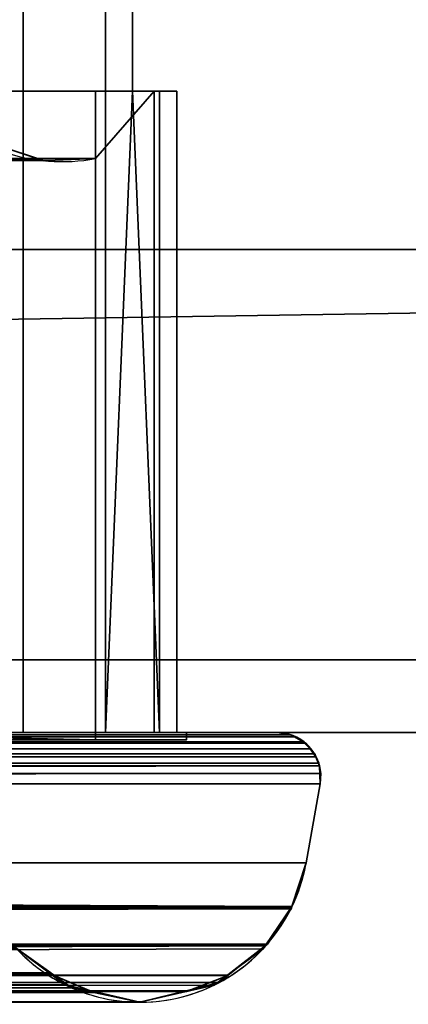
# Model space of a CAD drawing. Header units: millimetres. Extents: x -322 to 8072, y -96 to 57.
# Tile 85 of 256: x 1735 to 1746, y -47 to -20. Entities that reach past the tile are written whole.
import ezdxf

# ---------------------------------------------------------------- set-up
doc = ezdxf.new("R2010")
doc.units = ezdxf.units.MM
doc.layers.add('151', color=7, linetype='Continuous', true_color=0xffffff)

# ---------------------------------------------------------------- blocks, each defined once
blk = doc.blocks.new('UG_SURFACE_012')
at = {"layer": '151', "color": 252, "linetype": 'Continuous', "lineweight": 35}
for points in [[(1859, 0, 2017), (1141, 0, 2017), (1141, -26, 2017), (1859, -26, 2017)], [(1732.299, 0, 447.95), (1732.299, -39.3, 447.95), (1735.003, -39.3, 448.52), (1735.003, 0, 448.52)], [(1735.003, 0, 1896.48), (1735.003, -39.3, 1896.48), (1732.299, -39.3, 1897.05), (1732.299, 0, 1897.05)], [(1735.003, 0, 448.52), (1735.003, -39.3, 448.52), (1737.275, -39.3, 450.092), (1737.275, 0, 450.092)], [(1737.275, 0, 1894.908), (1737.275, -39.3, 1894.908), (1735.003, -39.3, 1896.48), (1735.003, 0, 1896.48)], [(1738.014, -21.65, 451), (1738.014, -17.65, 451), (1737.275, 0, 450.092), (1737.275, -39.3, 450.092)], [(1737.275, -39.3, 1894.908), (1737.275, 0, 1894.908), (1738.014, -17.65, 1894), (1738.014, -21.65, 1894)], [(1141, -26), (1141, -2), (1859, -2), (1859, -26)], [(1738.014, -21.65, 1894), (1738.014, -17.65, 1894), (1261.986, -17.65, 1894), (1261.986, -21.65, 1894)], [(1738.014, -17.65, 451), (1738.014, -21.65, 451), (1261.986, -21.65, 451), (1261.986, -17.65, 451)], [(1261.986, -21.65, 451), (1738.014, -21.65, 451), (1732.129, -21.65, 454.872), (1500, -21.65, 454.872)], [(1738.014, -21.65, 1894), (1261.986, -21.65, 1894), (1267.871, -21.65, 1890.128), (1732.129, -21.65, 1890.128)], [(1732.129, -21.65, 454.872), (1738.762, -21.65, 452.42), (1739.233, -21.65, 455.142), (1738.613, -21.65, 457.835)], [(1732.129, -21.65, 1890.128), (1737, -21.65, 1884.922), (1738.613, -21.65, 1887.165), (1739.233, -21.65, 1889.858)], [(1732.129, -21.65, 454.872), (1738.014, -21.65, 451), (1738.762, -21.65, 452.42)], [(1739.233, -21.65, 1889.858), (1738.762, -21.65, 1892.58), (1732.129, -21.65, 1890.128)], [(1738.613, -21.65, 457.835), (1737, -21.65, 460.078), (1732.129, -21.65, 454.872)], [(1737, -21.65, 460.078), (1737, -21.65, 1884.922), (1732.129, -21.65, 1890.128), (1732.129, -21.65, 454.872)], [(1738.762, -21.65, 1892.58), (1738.014, -21.65, 1894), (1732.129, -21.65, 1890.128)], [(1737, -23.5, 460.078), (1737, -23.5, 1884.922), (1737, -21.65, 1884.922), (1737, -21.65, 460.078)], [(1738.613, -21.65, 457.835), (1738.613, -39.3, 457.835), (1737, -39.3, 460.078), (1737, -23.5, 460.078)], [(1737, -23.5, 460.078), (1737, -21.65, 460.078), (1738.613, -21.65, 457.835)], [(1738.613, -21.65, 1887.165), (1737, -21.65, 1884.922), (1737, -23.5, 1884.922)], [(1737, -23.5, 1884.922), (1737, -39.3, 1884.922), (1738.613, -39.3, 1887.165), (1738.613, -21.65, 1887.165)], [(1738.014, -21.65, 451), (1737.275, -39.3, 450.092), (1738.762, -39.3, 452.42)], [(1738.762, -39.3, 1892.58), (1737.275, -39.3, 1894.908), (1738.014, -21.65, 1894)], [(1738.762, -39.3, 452.42), (1738.762, -21.65, 452.42), (1738.014, -21.65, 451)], [(1738.014, -21.65, 1894), (1738.762, -21.65, 1892.58), (1738.762, -39.3, 1892.58)], [(1739.233, -21.65, 455.142), (1739.233, -39.3, 455.142), (1738.613, -39.3, 457.835), (1738.613, -21.65, 457.835)], [(1738.613, -21.65, 1887.165), (1738.613, -39.3, 1887.165), (1739.233, -39.3, 1889.858), (1739.233, -21.65, 1889.858)], [(1738.762, -21.65, 452.42), (1738.762, -39.3, 452.42), (1739.233, -39.3, 455.142), (1739.233, -21.65, 455.142)], [(1739.233, -21.65, 1889.858), (1739.233, -39.3, 1889.858), (1738.762, -39.3, 1892.58), (1738.762, -21.65, 1892.58)], [(1265.674, -23.133, 1892.326), (1264.445, -23.39, 1893.555), (1735.539, -23.547, 1893.539)], [(1265.787, -23.109, 1892.213), (1265.674, -23.133, 1892.326), (1735.539, -23.547, 1893.539)], [(1735.539, -23.547, 1893.539), (1734.331, -23.147, 1892.331), (1265.787, -23.109, 1892.213)], [(1734.331, -23.147, 452.669), (1735.579, -23.56, 451.421), (1500, -23.505, 451.817)], [(1735.579, -23.56, 451.421), (1734.331, -23.147, 1892.331), (1735.539, -23.547, 1893.539)], [(1735.579, -23.56, 451.421), (1734.331, -23.147, 452.669), (1734.331, -23.147, 1892.331)], [(1735.539, -23.547, 1893.539), (1264.445, -23.39, 1893.555), (1272.714, -23.5, 1895)], [(1272.714, -23.5, 1895), (1727.286, -23.5, 1895), (1735.539, -23.547, 1893.539)], [(1500, -23.503, 451.332), (1735.668, -23.557, 451.332), (1727.286, -23.5, 450)], [(1735.579, -23.56, 451.421), (1500, -23.503, 451.332), (1500, -23.505, 451.817)], [(1735.579, -23.56, 451.421), (1735.668, -23.557, 451.332), (1735.668, -23.557, 451.332), (1500, -23.503, 451.332)], [(1735.668, -23.557, 451.332), (1737, -23.5, 450), (1727.286, -23.5, 450)], [(1727.286, -23.5, 1895), (1735.579, -23.56, 1893.579), (1735.539, -23.547, 1893.539)], [(1727.286, -23.5, 1895), (1737, -23.5, 1895), (1735.668, -23.557, 1893.668)], [(1735.668, -23.557, 1893.668), (1735.579, -23.56, 1893.579), (1727.286, -23.5, 1895)], [(1727.286, -39.3, 450), (1727.286, -23.5, 450), (1737, -23.5, 450), (1737, -39.5, 450)], [(1737, -39.5, 1895), (1737, -23.5, 1895), (1727.286, -23.5, 1895), (1727.286, -39.3, 1895)], [(1735.539, -23.547, 1893.539), (1735.668, -23.557, 451.332), (1735.579, -23.56, 451.421)], [(1735.539, -23.547, 1893.539), (1735.579, -23.56, 1893.579), (1735.668, -23.557, 451.332)], [(1735.579, -23.56, 1893.579), (1735.668, -23.557, 1893.668), (1735.668, -23.557, 451.332)], [(1735.668, -23.557, 451.332), (1735.668, -23.557, 1893.668), (1737, -23.5, 1884.922), (1737, -23.5, 460.078)], [(1735.668, -23.557, 1893.668), (1737, -23.5, 1895), (1737, -23.5, 1884.922)], [(1737, -39.5, 450), (1737, -23.5, 450), (1737, -23.5, 460.078), (1737, -39.3, 460.078)], [(1737, -39.3, 1884.922), (1737, -23.5, 1884.922), (1737, -23.5, 1895), (1737, -39.5, 1895)], [(1128, -26, 2030), (1128, -39.3, 2030), (1872, -39.3, 2030), (1872, -26, 2030)], [(1128, -26, 2030), (1872, -26, 2030), (1859, -26, 2017), (1141, -26, 2017)], [(1141, -26), (1859, -26), (1128, -37.3)], [(1859, -26), (1872, -26), (1872, -37.3), (1128, -37.3)], [(1128, -37.3), (1872, -37.3), (1872, -39.3, 2), (1128, -39.3, 2)], [(1500, -39.3, 445), (1258, -39.3, 445), (1128, -39.3, 2), (1872, -39.3, 2)], [(1258, -39.3, 1900), (1742, -39.3, 1900), (1872, -39.3, 2030), (1128, -39.3, 2030)], [(1257.289, -39.556, 1900.711), (1257.11, -39.695, 1900.89), (1742.911, -39.743, 1900.911)], [(1742.784, -39.591, 1900.784), (1742.714, -39.552, 1900.714), (1257.289, -39.556, 1900.711)], [(1257.29, -39.556, 1900.71), (1257.289, -39.556, 1900.711), (1742.714, -39.552, 1900.714)], [(1257.289, -39.556, 1900.711), (1742.91, -39.743, 1900.91), (1742.784, -39.591, 1900.784)], [(1742.911, -39.743, 1900.911), (1742.91, -39.743, 1900.91), (1257.289, -39.556, 1900.711)], [(1257.446, -39.435, 1900.554), (1257.29, -39.556, 1900.71), (1742.714, -39.552, 1900.714)], [(1257.518, -39.418, 1900.482), (1257.446, -39.435, 1900.554), (1742.714, -39.552, 1900.714)], [(1742.714, -39.552, 1900.714), (1742.713, -39.552, 1900.713), (1257.518, -39.418, 1900.482)], [(1742.713, -39.552, 1900.713), (1742.478, -39.42, 1900.478), (1257.518, -39.418, 1900.482)], [(1257.519, -39.418, 1900.481), (1257.518, -39.418, 1900.482), (1742.478, -39.42, 1900.478)], [(1258, -39.3, 1900), (1257.519, -39.418, 1900.481), (1742.478, -39.42, 1900.478)], [(1258, -39.3, 1900), (1742.478, -39.42, 1900.478), (1742.364, -39.357, 1900.364)], [(1742.478, -39.42, 1900.478), (1742.478, -39.42, 1900.478), (1258, -39.3, 1900)], [(1742.364, -39.357, 1900.364), (1742, -39.3, 1900), (1258, -39.3, 1900)], [(1732.299, -39.3, 1897.05), (1739.5, -39.3, 1897.5), (1260.5, -39.3, 1897.5)], [(1267.701, -39.3, 447.95), (1260.5, -39.3, 447.5), (1739.5, -39.3, 447.5)], [(1739.5, -39.5, 447.5), (1739.5, -39.3, 447.5), (1260.5, -39.3, 447.5), (1260.5, -39.5, 447.5)], [(1260.5, -39.3, 1897.5), (1739.5, -39.3, 1897.5), (1739.5, -39.5, 1897.5), (1260.5, -39.5, 1897.5)], [(1739.5, -39.5, 447.5), (1260.5, -39.5, 447.5), (1263, -39.5, 450), (1737, -39.5, 450)], [(1260.5, -39.5, 1897.5), (1739.5, -39.5, 1897.5), (1737, -39.5, 1895), (1263, -39.5, 1895)], [(1272.714, -39.3, 450), (1727.286, -39.3, 450), (1737, -39.5, 450), (1263, -39.5, 450)], [(1727.286, -39.3, 1895), (1272.714, -39.3, 1895), (1263, -39.5, 1895), (1737, -39.5, 1895)], [(1739.5, -39.3, 447.5), (1270.414, -39.3, 448.47), (1267.701, -39.3, 447.95)], [(1272.714, -39.3, 450), (1270.414, -39.3, 448.47), (1739.5, -39.3, 447.5), (1732.299, -39.3, 447.95)], [(1872, -39.3, 2), (1742, -39.3, 445), (1500, -39.3, 445)], [(1500, -39.402, 444.517), (1500, -39.3, 445), (1742, -39.3, 445)], [(1742, -39.3, 445), (1742.364, -39.357, 444.636), (1500, -39.402, 444.517)], [(1742.364, -39.357, 444.636), (1742.478, -39.42, 444.522), (1500, -39.402, 444.517)], [(1500, -39.558, 444.297), (1500, -39.402, 444.517), (1742.478, -39.42, 444.522)], [(1742.478, -39.42, 444.522), (1742.478, -39.42, 444.522), (1500, -39.402, 444.517)], [(1742.478, -39.42, 444.522), (1742.713, -39.552, 444.287), (1500, -39.558, 444.297)], [(1500, -39.685, 444.119), (1500, -39.558, 444.297), (1742.714, -39.552, 444.286)], [(1742.714, -39.552, 444.286), (1742.784, -39.591, 444.216), (1500, -39.685, 444.119)], [(1742.713, -39.552, 444.287), (1742.714, -39.552, 444.286), (1500, -39.558, 444.297)], [(1735.003, -39.3, 448.52), (1732.299, -39.3, 447.95), (1739.5, -39.3, 447.5)], [(1739.5, -39.3, 1897.5), (1732.299, -39.3, 1897.05), (1735.003, -39.3, 1896.48)], [(1739.5, -39.3, 1897.5), (1735.003, -39.3, 1896.48), (1737.275, -39.3, 1894.908)], [(1739.5, -39.3, 447.5), (1737.275, -39.3, 450.092), (1735.003, -39.3, 448.52)], [(1737, -39.3, 460.078), (1737, -39.3, 1884.922), (1737, -39.5, 1895), (1737, -39.5, 450)], [(1737, -39.3, 460.078), (1738.613, -39.3, 457.835), (1739.5, -39.3, 1897.5), (1739.233, -39.3, 1889.858)], [(1739.233, -39.3, 1889.858), (1738.613, -39.3, 1887.165), (1737, -39.3, 460.078)], [(1738.613, -39.3, 1887.165), (1737, -39.3, 1884.922), (1737, -39.3, 460.078)], [(1737, -39.5, 450), (1737, -39.5, 1895), (1739.5, -39.5, 1897.5), (1739.5, -39.5, 447.5)], [(1737.275, -39.3, 1894.908), (1738.762, -39.3, 1892.58), (1739.5, -39.3, 1897.5)], [(1738.762, -39.3, 452.42), (1737.275, -39.3, 450.092), (1739.5, -39.3, 447.5)], [(1738.613, -39.3, 457.835), (1739.233, -39.3, 455.142), (1739.5, -39.3, 1897.5)], [(1739.233, -39.3, 455.142), (1738.762, -39.3, 452.42), (1739.5, -39.3, 447.5)], [(1738.762, -39.3, 1892.58), (1739.233, -39.3, 1889.858), (1739.5, -39.3, 1897.5)], [(1739.5, -39.3, 447.5), (1739.5, -39.3, 1897.5), (1739.233, -39.3, 455.142)], [(1739.5, -39.3, 1897.5), (1739.5, -39.3, 447.5), (1739.5, -39.5, 447.5), (1739.5, -39.5, 1897.5)], [(1872, -39.3, 2), (1872, -39.3, 2030), (1742, -39.3, 1900), (1742, -39.3, 445)], [(1742.364, -39.357, 444.636), (1742, -39.3, 445), (1742, -39.3, 1900), (1742.364, -39.357, 1900.364)], [(1742.364, -39.357, 1900.364), (1742.478, -39.42, 444.522), (1742.364, -39.357, 444.636)], [(1742.364, -39.357, 1900.364), (1742.478, -39.42, 1900.478), (1742.478, -39.42, 444.522)], [(1742.478, -39.42, 1900.478), (1742.713, -39.552, 444.287), (1742.478, -39.42, 444.522)], [(1742.478, -39.42, 1900.478), (1742.713, -39.552, 1900.713), (1742.713, -39.552, 444.287)], [(1742.714, -39.552, 444.286), (1742.713, -39.552, 444.287), (1742.713, -39.552, 1900.713), (1742.714, -39.552, 1900.714)], [(1742.91, -39.743, 444.09), (1742.714, -39.552, 1900.714), (1742.784, -39.591, 1900.784)], [(1742.714, -39.552, 1900.714), (1742.91, -39.743, 444.09), (1742.784, -39.591, 444.216)], [(1742.784, -39.591, 444.216), (1742.714, -39.552, 444.286), (1742.714, -39.552, 1900.714)], [(1257.084, -39.734, 1900.916), (1256.93, -39.964, 1901.07), (1743.067, -39.966, 1901.067)], [(1257.11, -39.695, 1900.89), (1257.084, -39.734, 1900.916), (1742.911, -39.743, 1900.911)], [(1257.084, -39.734, 1900.916), (1743.067, -39.966, 1901.067), (1743.032, -39.888, 1901.032)], [(1743.067, -39.966, 1901.067), (1743.067, -39.966, 1901.067), (1257.084, -39.734, 1900.916)], [(1743.032, -39.888, 1901.032), (1742.911, -39.743, 1900.911), (1257.084, -39.734, 1900.916)], [(1257.084, -39.734, 1900.916), (1257.084, -39.734, 1900.916), (1742.911, -39.743, 1900.911)], [(1742.784, -39.591, 444.216), (1742.91, -39.743, 444.09), (1500, -39.685, 444.119)], [(1500, -39.734, 444.089), (1500, -39.685, 444.119), (1742.91, -39.743, 444.09)], [(1742.91, -39.743, 444.09), (1742.911, -39.743, 444.089), (1500, -39.734, 444.089)], [(1500, -39.972, 443.946), (1500, -39.734, 444.089), (1742.911, -39.743, 444.089)], [(1742.911, -39.743, 444.089), (1743.032, -39.888, 443.968), (1500, -39.972, 443.946)], [(1742.784, -39.591, 1900.784), (1742.91, -39.743, 1900.91), (1742.91, -39.743, 444.09)], [(1742.911, -39.743, 444.089), (1742.91, -39.743, 444.09), (1742.91, -39.743, 1900.91), (1742.911, -39.743, 1900.911)], [(1743.067, -39.966, 443.933), (1742.911, -39.743, 1900.911), (1743.032, -39.888, 1901.032)], [(1742.911, -39.743, 1900.911), (1743.067, -39.966, 443.933), (1743.032, -39.888, 443.968)], [(1743.032, -39.888, 443.968), (1742.911, -39.743, 444.089), (1742.911, -39.743, 1900.911)], [(1256.915, -39.987, 1901.085), (1256.84, -40.219, 1901.16), (1743.159, -40.218, 1901.16)], [(1256.93, -39.965, 1901.07), (1256.915, -39.987, 1901.085), (1743.159, -40.218, 1901.16)], [(1256.93, -39.964, 1901.07), (1256.93, -39.965, 1901.07), (1743.067, -39.966, 1901.067)], [(1256.93, -39.965, 1901.07), (1743.159, -40.218, 1901.159), (1743.145, -40.142, 1901.145)], [(1743.159, -40.218, 1901.16), (1743.159, -40.218, 1901.159), (1256.93, -39.965, 1901.07)], [(1743.145, -40.142, 1901.145), (1743.067, -39.966, 1901.067), (1256.93, -39.965, 1901.07)], [(1743.032, -39.888, 443.968), (1743.067, -39.966, 443.933), (1500, -39.972, 443.946)], [(1500, -40.101, 443.868), (1500, -39.972, 443.946), (1743.067, -39.966, 443.933)], [(1743.067, -39.966, 443.933), (1743.145, -40.142, 443.855), (1500, -40.101, 443.868)], [(1743.067, -39.966, 443.933), (1743.067, -39.966, 443.933), (1500, -39.972, 443.946)], [(1500, -40.218, 443.852), (1500, -40.101, 443.868), (1743.145, -40.142, 443.855)], [(1743.032, -39.888, 1901.032), (1743.067, -39.966, 1901.067), (1743.067, -39.966, 443.933)], [(1743.159, -40.218, 443.841), (1743.067, -39.966, 1901.067), (1743.145, -40.142, 1901.145)], [(1743.067, -39.966, 1901.067), (1743.159, -40.218, 443.841), (1743.145, -40.142, 443.855)], [(1743.145, -40.142, 443.855), (1743.067, -39.966, 443.933), (1743.067, -39.966, 1901.067)], [(1256.821, -40.278, 1901.179), (1256.804, -40.599, 1901.196), (1743.159, -40.218, 1901.16)], [(1743.159, -40.218, 1901.16), (1256.804, -40.599, 1901.196), (1256.818, -40.709, 1901.182)], [(1256.818, -40.709, 1901.182), (1743.197, -40.421, 1901.197), (1743.159, -40.218, 1901.16)], [(1743.159, -40.218, 1901.16), (1256.84, -40.219, 1901.16), (1256.821, -40.278, 1901.179)], [(1256.84, -40.219, 1901.16), (1256.84, -40.219, 1901.16), (1743.159, -40.218, 1901.16)], [(1743.145, -40.142, 443.855), (1743.159, -40.218, 443.841), (1500, -40.218, 443.852)], [(1743.159, -40.218, 443.841), (1743.159, -40.218, 443.841), (1500, -40.218, 443.852)], [(1500, -40.709, 443.818), (1500, -40.565, 443.802), (1743.159, -40.218, 443.841)], [(1743.159, -40.218, 443.841), (1743.197, -40.421, 443.803), (1500, -40.709, 443.818)], [(1500, -40.565, 443.802), (1500, -40.218, 443.852), (1743.159, -40.218, 443.841)], [(1743.145, -40.142, 1901.145), (1743.159, -40.218, 1901.159), (1743.159, -40.218, 443.841)], [(1743.182, -40.709, 443.818), (1743.159, -40.218, 1901.16), (1743.197, -40.421, 1901.197)], [(1743.159, -40.218, 1901.16), (1743.182, -40.709, 443.818), (1743.197, -40.421, 443.803)], [(1743.197, -40.421, 443.803), (1743.159, -40.218, 443.841), (1743.159, -40.218, 1901.16)], [(1743.159, -40.218, 443.841), (1743.159, -40.218, 443.841), (1743.159, -40.218, 1901.159), (1743.159, -40.218, 1901.16)], [(1256.818, -40.709, 1901.182), (1743.182, -40.709, 1901.182), (1743.197, -40.421, 1901.197)], [(1743.197, -40.421, 443.803), (1743.182, -40.709, 443.818), (1500, -40.709, 443.818)], [(1743.197, -40.421, 1901.197), (1743.182, -40.709, 1901.182), (1743.182, -40.709, 443.818)], [(1742.797, -42.882, 1900.797), (1743.182, -40.709, 1901.182), (1256.818, -40.709, 1901.182), (1257.203, -42.882, 1900.797)], [(1500, -40.709, 443.818), (1743.182, -40.709, 443.818), (1742.797, -42.882, 444.203), (1500, -42.882, 444.203)], [(1742.797, -42.882, 444.203), (1743.182, -40.709, 443.818), (1743.182, -40.709, 1901.182), (1742.797, -42.882, 1900.797)], [(1742.797, -42.882, 1900.797), (1257.203, -42.882, 1900.797), (1257.597, -44.084, 1900.403), (1742.403, -44.084, 1900.403)], [(1500, -42.882, 444.203), (1742.797, -42.882, 444.203), (1742.4, -44.082, 444.6)], [(1742.4, -44.082, 444.6), (1500, -44.055, 444.673), (1500, -42.882, 444.203)], [(1742.797, -42.882, 1900.797), (1742.403, -44.084, 1900.403), (1742.4, -44.083, 444.6), (1742.4, -44.082, 444.6)], [(1742.4, -44.082, 444.6), (1742.797, -42.882, 444.203), (1742.797, -42.882, 1900.797)], [(1742.403, -44.085, 1900.403), (1257.597, -44.084, 1900.403), (1257.597, -44.085, 1900.403)], [(1742.403, -44.085, 1900.403), (1742.403, -44.084, 1900.403), (1257.597, -44.084, 1900.403)], [(1742.403, -44.085, 1900.403), (1257.597, -44.085, 1900.403), (1257.611, -44.127, 1900.389)], [(1257.611, -44.127, 1900.389), (1258.271, -45.119, 1899.729), (1742.403, -44.085, 1900.403)], [(1742.389, -44.127, 1900.389), (1742.403, -44.085, 1900.403), (1258.271, -45.119, 1899.729)], [(1258.271, -45.119, 1899.729), (1741.729, -45.119, 1899.729), (1742.389, -44.127, 1900.389)], [(1500, -44.055, 444.673), (1742.4, -44.083, 444.6), (1742.379, -44.148, 444.621)], [(1500, -44.055, 444.673), (1742.4, -44.082, 444.6), (1742.4, -44.083, 444.6)], [(1742.379, -44.148, 444.621), (1500, -44.644, 444.909), (1500, -44.055, 444.673)], [(1500, -44.644, 444.909), (1742.379, -44.148, 444.621), (1741.667, -45.17, 445.333)], [(1742.403, -44.085, 1900.403), (1741.667, -45.17, 445.333), (1742.379, -44.148, 444.621)], [(1741.667, -45.17, 445.333), (1742.403, -44.085, 1900.403), (1742.389, -44.127, 1900.389)], [(1742.389, -44.127, 1900.389), (1741.729, -45.119, 1899.729), (1741.667, -45.17, 445.333)], [(1742.379, -44.148, 444.621), (1742.4, -44.083, 444.6), (1742.403, -44.085, 1900.403)], [(1742.403, -44.084, 1900.403), (1742.403, -44.085, 1900.403), (1742.4, -44.083, 444.6)], [(1741.667, -45.17, 445.333), (1500, -45.119, 445.388), (1500, -44.644, 444.909)], [(1258.271, -45.119, 1899.729), (1258.331, -45.167, 1899.669), (1741.669, -45.167, 1899.669), (1741.729, -45.119, 1899.729)], [(1741.668, -45.168, 1899.668), (1258.331, -45.167, 1899.669), (1258.332, -45.168, 1899.668)], [(1741.668, -45.168, 1899.668), (1741.669, -45.167, 1899.669), (1258.331, -45.167, 1899.669)], [(1258.332, -45.168, 1899.668), (1259.353, -45.979, 1898.647), (1740.647, -45.979, 1898.647), (1741.668, -45.168, 1899.668)], [(1735.768, -45.915, 1893.768), (1264.232, -45.915, 1893.768), (1265.187, -45.236, 1892.813), (1734.813, -45.236, 1892.813)], [(1500, -45.964, 446.239), (1500, -45.119, 445.388), (1741.667, -45.17, 445.333)], [(1500, -45.964, 446.239), (1741.667, -45.17, 445.333), (1741.666, -45.171, 445.334)], [(1500, -46.006, 446.345), (1741.666, -45.171, 445.334), (1741.609, -45.252, 445.391)], [(1741.666, -45.171, 445.334), (1500, -46.006, 446.345), (1500, -45.964, 446.239)], [(1500, -45.783, 451.581), (1735.761, -45.942, 451.239), (1734.813, -45.236, 452.187)], [(1741.609, -45.252, 445.391), (1740.644, -45.966, 446.356), (1500, -46.006, 446.345)], [(1735.768, -45.915, 1893.768), (1734.813, -45.236, 452.187), (1735.761, -45.942, 451.239)], [(1735.768, -45.915, 1893.768), (1734.813, -45.236, 1892.813), (1734.813, -45.236, 452.187)], [(1741.668, -45.168, 1899.668), (1740.647, -45.979, 1898.647), (1740.641, -45.968, 446.359)], [(1740.641, -45.968, 446.359), (1740.644, -45.966, 446.356), (1741.668, -45.168, 1899.668)], [(1741.668, -45.168, 1899.668), (1740.644, -45.966, 446.356), (1741.609, -45.252, 445.391)], [(1741.609, -45.252, 445.391), (1741.666, -45.171, 445.334), (1741.668, -45.168, 1899.668)], [(1741.668, -45.168, 1899.668), (1741.666, -45.171, 445.334), (1741.667, -45.17, 445.333)], [(1741.729, -45.119, 1899.729), (1741.669, -45.167, 1899.669), (1741.667, -45.17, 445.333)], [(1741.667, -45.17, 445.333), (1741.669, -45.167, 1899.669), (1741.668, -45.168, 1899.668)], [(1500, -45.783, 451.581), (1500, -45.948, 451.231), (1735.761, -45.942, 451.239)], [(1259.353, -45.979, 1898.647), (1259.355, -45.981, 1898.645), (1739.494, -46.403, 1897.494)], [(1739.494, -46.403, 1897.494), (1740.396, -46.179, 1898.396), (1259.353, -45.979, 1898.647)], [(1740.396, -46.179, 1898.396), (1740.645, -45.981, 1898.645), (1259.353, -45.979, 1898.647)], [(1740.645, -45.981, 1898.645), (1740.647, -45.979, 1898.647), (1259.353, -45.979, 1898.647)], [(1739.494, -46.403, 1897.494), (1259.355, -45.981, 1898.645), (1259.604, -46.179, 1898.396)], [(1735.774, -45.919, 1893.774), (1263.049, -46.454, 1894.951), (1263.654, -46.326, 1894.346)], [(1735.774, -45.919, 1893.774), (1736.346, -46.326, 1894.346), (1263.049, -46.454, 1894.951)], [(1735.768, -45.915, 1893.768), (1263.654, -46.326, 1894.346), (1264.226, -45.919, 1893.774)], [(1263.654, -46.326, 1894.346), (1735.768, -45.915, 1893.768), (1735.774, -45.919, 1893.774)], [(1264.226, -45.919, 1893.774), (1264.232, -45.915, 1893.768), (1735.768, -45.915, 1893.768)], [(1735.765, -45.945, 451.235), (1735.761, -45.942, 451.239), (1500, -45.948, 451.231)], [(1500, -45.948, 451.231), (1736.161, -46.24, 450.839), (1735.765, -45.945, 451.235)], [(1736.161, -46.24, 450.839), (1500, -45.948, 451.231), (1500, -46.512, 450.042)], [(1500, -46.006, 446.345), (1740.644, -45.966, 446.356), (1740.641, -45.968, 446.359)], [(1500, -46.469, 447.522), (1740.641, -45.968, 446.359), (1740.263, -46.247, 446.737)], [(1740.641, -45.968, 446.359), (1500, -46.469, 447.522), (1500, -46.006, 446.345)], [(1735.761, -45.942, 451.239), (1735.774, -45.919, 1893.774), (1735.768, -45.915, 1893.768)], [(1735.761, -45.942, 451.239), (1735.765, -45.945, 451.235), (1735.774, -45.919, 1893.774)], [(1736.346, -46.326, 1894.346), (1735.774, -45.919, 1893.774), (1735.765, -45.945, 451.235)], [(1736.951, -46.454, 1894.951), (1735.765, -45.945, 451.235), (1736.161, -46.24, 450.839)], [(1736.951, -46.454, 1894.951), (1736.346, -46.326, 1894.346), (1735.765, -45.945, 451.235)], [(1740.645, -45.981, 1898.645), (1739.497, -46.423, 447.503), (1740.263, -46.247, 446.737)], [(1739.497, -46.423, 447.503), (1740.645, -45.981, 1898.645), (1740.396, -46.179, 1898.396)], [(1740.263, -46.247, 446.737), (1740.641, -45.968, 446.359), (1740.645, -45.981, 1898.645)], [(1740.647, -45.979, 1898.647), (1740.645, -45.981, 1898.645), (1740.641, -45.968, 446.359)], [(1259.604, -46.179, 1898.396), (1260.506, -46.403, 1897.494), (1739.494, -46.403, 1897.494)], [(1736.346, -46.326, 1894.346), (1736.951, -46.454, 1894.951), (1263.049, -46.454, 1894.951)], [(1500, -46.512, 450.042), (1736.955, -46.427, 450.045), (1736.161, -46.24, 450.839)], [(1740.263, -46.247, 446.737), (1739.497, -46.423, 447.503), (1500, -46.469, 447.522)], [(1736.161, -46.24, 450.839), (1736.953, -46.454, 1894.953), (1736.951, -46.454, 1894.951)], [(1736.161, -46.24, 450.839), (1736.955, -46.427, 450.045), (1736.958, -46.428, 450.042), (1736.953, -46.454, 1894.953)], [(1740.396, -46.179, 1898.396), (1739.494, -46.403, 1897.494), (1739.492, -46.424, 447.508)], [(1739.492, -46.424, 447.508), (1739.497, -46.423, 447.503), (1740.396, -46.179, 1898.396)], [(1738.249, -46.713, 1896.249), (1739.488, -46.405, 1897.488), (1260.506, -46.403, 1897.494), (1260.512, -46.405, 1897.488)], [(1739.488, -46.405, 1897.488), (1739.494, -46.403, 1897.494), (1260.506, -46.403, 1897.494)], [(1260.512, -46.405, 1897.488), (1261.751, -46.713, 1896.249), (1738.249, -46.713, 1896.249)], [(1736.953, -46.454, 1894.953), (1261.751, -46.713, 1896.249), (1261.751, -46.713, 1896.249)], [(1261.751, -46.713, 1896.249), (1736.951, -46.454, 1894.951), (1736.953, -46.454, 1894.953)], [(1261.751, -46.713, 1896.249), (1261.781, -46.72, 1896.219), (1736.951, -46.454, 1894.951)], [(1736.953, -46.454, 1894.953), (1738.219, -46.72, 1896.219), (1261.751, -46.713, 1896.249)], [(1736.951, -46.454, 1894.951), (1261.781, -46.72, 1896.219), (1263.047, -46.454, 1894.953)], [(1263.047, -46.454, 1894.953), (1263.049, -46.454, 1894.951), (1736.951, -46.454, 1894.951)], [(1500, -46.469, 447.522), (1739.497, -46.423, 447.503), (1739.492, -46.424, 447.508)], [(1500, -46.652, 447.986), (1739.492, -46.424, 447.508), (1738.249, -46.709, 448.751)], [(1739.492, -46.424, 447.508), (1500, -46.652, 447.986), (1500, -46.469, 447.522)], [(1738.199, -46.72, 448.801), (1736.958, -46.428, 450.042), (1736.955, -46.427, 450.045), (1500, -46.512, 450.042)], [(1738.199, -46.72, 448.801), (1500, -46.512, 450.042), (1500, -46.589, 449.879)], [(1500, -46.589, 449.879), (1738.248, -46.709, 448.752), (1738.199, -46.72, 448.801)], [(1500, -46.589, 449.879), (1738.249, -46.709, 448.751), (1738.248, -46.709, 448.752)], [(1500, -46.589, 449.879), (1500, -46.626, 448.747), (1738.249, -46.709, 448.751)], [(1738.219, -46.72, 1896.219), (1736.953, -46.454, 1894.953), (1736.958, -46.428, 450.042)], [(1738.219, -46.72, 1896.219), (1736.958, -46.428, 450.042), (1738.199, -46.72, 448.801)], [(1739.492, -46.424, 447.508), (1739.488, -46.405, 1897.488), (1738.249, -46.713, 1896.249)], [(1738.249, -46.709, 448.751), (1739.492, -46.424, 447.508), (1738.249, -46.713, 1896.249)], [(1739.494, -46.403, 1897.494), (1739.488, -46.405, 1897.488), (1739.492, -46.424, 447.508)], [(1261.751, -46.713, 1896.249), (1738.219, -46.72, 1896.219), (1738.249, -46.713, 1896.249)], [(1738.249, -46.713, 1896.249), (1738.249, -46.713, 1896.249), (1261.751, -46.713, 1896.249)], [(1738.249, -46.709, 448.751), (1500, -46.626, 448.747), (1500, -46.652, 447.986)], [(1738.199, -46.72, 448.801), (1738.248, -46.709, 448.752), (1738.249, -46.713, 1896.249)], [(1738.199, -46.72, 448.801), (1738.249, -46.713, 1896.249), (1738.219, -46.72, 1896.219)], [(1738.249, -46.713, 1896.249), (1738.249, -46.713, 1896.249), (1738.248, -46.709, 448.752), (1738.249, -46.709, 448.751)]]:
    blk.add_3dface(points, dxfattribs=at)

msp = doc.modelspace()

# ---------------------------------------------------------------- linework, layer by layer
at = {"layer": '151', "color": 253, "linetype": 'Continuous', "lineweight": -3}
for p, q in [((1738.014, -17.65, 451), (1738.014, -21.65, 451)), ((1738.014, -21.65, 1894), (1738.014, -17.65, 1894)), ((1261.986, -21.65, 451), (1738.014, -21.65, 451)), ((1738.014, -21.65, 1894), (1261.986, -21.65, 1894)), ((1737, -21.65, 460.078), (1737, -23.5, 460.078)), ((1737, -21.65, 1884.922), (1737, -23.5, 1884.922)), ((1737, -21.65, 1884.922), (1737, -21.65, 460.078)), ((1727.286, -23.5, 450), (1737, -23.5, 450)), ((1737, -23.5, 1895), (1727.286, -23.5, 1895)), ((1737, -23.5, 450), (1737, -23.5, 460.078)), ((1737, -23.5, 1884.922), (1737, -23.5, 1895)), ((1737, -39.5, 1895), (1737, -23.5, 1895)), ((1737, -23.5, 460.078), (1737, -23.5, 1884.922)), ((1737, -39.5, 450), (1737, -23.5, 450)), ((1737, -23.5, 1884.922), (1737, -39.3, 1884.922)), ((1737, -23.5, 460.078), (1737, -39.3, 460.078)), ((1872, -26, 2030), (1128, -26, 2030)), ((1859, -26, 2017), (1141, -26, 2017)), ((1872, -37.3), (1128, -37.3)), ((1128, -39.3, 2030), (1872, -39.3, 2030)), ((1128, -39.3, 2), (1872, -39.3, 2)), ((1739.5, -39.3, 1897.5), (1260.5, -39.3, 1897.5)), ((1260.5, -39.3, 447.5), (1739.5, -39.3, 447.5)), ((1260.5, -39.5, 447.5), (1739.5, -39.5, 447.5)), ((1739.5, -39.5, 1897.5), (1260.5, -39.5, 1897.5)), ((1263, -39.5, 450), (1737, -39.5, 450)), ((1737, -39.5, 1895), (1263, -39.5, 1895)), ((1737, -39.3, 1884.922), (1737, -39.3, 460.078)), ((1737, -39.5, 450), (1737, -39.5, 1895)), ((1739.5, -39.5, 447.5), (1739.5, -39.3, 447.5)), ((1739.5, -39.3, 447.5), (1739.5, -39.3, 1897.5)), ((1739.5, -39.5, 1897.5), (1739.5, -39.3, 1897.5)), ((1739.5, -39.5, 447.5), (1739.5, -39.5, 1897.5)), ((1743.182, -40.709, 1901.182), (1256.818, -40.709, 1901.182)), ((1500, -40.709, 443.818), (1743.182, -40.709, 443.818)), ((1743.182, -40.709, 1901.182), (1742.797, -42.882, 1900.797)), ((1743.182, -40.709, 443.818), (1742.797, -42.882, 444.203)), ((1743.182, -40.709, 443.818), (1743.182, -40.709, 1901.182))]:
    msp.add_line(p, q, dxfattribs=at)
at = {"layer": '151', "color": 253, "linetype": 'Continuous', "lineweight": -3, "extrusion": (0, 1, 5.41234e-13)}
for centre, start, end in [((-1732.235, 454.95, -21.65), 132.8966, 214.3502), ((-1732.235, 1890.05, -21.65), 145.6498, 227.1034)]:
    msp.add_arc(centre, 7, start, end, dxfattribs=at)
at = {"layer": '151', "color": 253, "linetype": 'Continuous', "lineweight": -3, "extrusion": (0, 1, 0)}
for centre, start, end in [((-1732.235, 454.95, -39.3), 132.8966, 315), ((-1732.235, 1890.05, -39.3), 45, 227.1034)]:
    msp.add_arc(centre, 7, start, end, dxfattribs=at)
at = {"layer": '151', "color": 253, "linetype": 'Continuous', "lineweight": -3}
for points, degree, knots in [([(1267.871, -21.65, 1890.129), (1317.871, -21.65, 1890.129), (1730.826, -21.65, 1890.129), (1732.129, -21.65, 1890.129)], 1, [0, 0, 0.107699, 0.997194, 1, 1]), ([(1732.129, -21.65, 1890.129), (1732.772, -22.48, 1890.772), (1733.581, -23.006, 1891.581), (1735.253, -23.596, 1893.253), (1736.135, -23.662, 1894.135), (1737, -23.5, 1895)], 3, [0, 0, 0, 0, 0.5, 0.5, 1, 1, 1, 1]), ([(1732.129, -21.65, 454.871), (1732.772, -22.48, 454.228), (1733.581, -23.006, 453.419), (1735.253, -23.596, 451.747), (1736.135, -23.662, 450.865), (1737, -23.5, 450)], 3, [0, 0, 0, 0, 0.5, 0.5, 1, 1, 1, 1]), ([(1743.182, -40.709, 443.818), (1743.218, -40.504, 443.782), (1743.197, -40.287, 443.803), (1743.065, -39.912, 443.935), (1742.958, -39.758, 444.042), (1742.594, -39.404, 444.406), (1742.296, -39.3, 444.704), (1742, -39.3, 445)], 3, [0, 0, 0, 0, 0.25, 0.25, 0.5, 0.5, 1, 1, 1, 1]), ([(1743.182, -40.709, 1901.182), (1743.218, -40.504, 1901.218), (1743.197, -40.287, 1901.197), (1743.065, -39.912, 1901.065), (1742.958, -39.758, 1900.958), (1742.594, -39.404, 1900.594), (1742.296, -39.3, 1900.296), (1742, -39.3, 1900)], 3, [0, 0, 0, 0, 0.25, 0.25, 0.5, 0.5, 1, 1, 1, 1]), ([(1734.813, -45.236, 452.187), (1735.438, -45.909, 451.562), (1736.178, -46.322, 450.822), (1737.691, -46.757, 449.309), (1738.485, -46.778, 448.515), (1740.009, -46.433, 446.991), (1740.761, -46.064, 446.239), (1742.058, -44.841, 444.942), (1742.605, -43.964, 444.395), (1742.797, -42.882, 444.203)], 3, [0, 0, 0, 0, 0.25, 0.25, 0.5, 0.5, 0.75, 0.75, 1, 1, 1, 1]), ([(1738.219, -46.72, 1896.219), (1739.17, -46.72, 1897.17), (1740.125, -46.438, 1898.125), (1741.805, -45.208, 1899.805), (1742.563, -44.204, 1900.563), (1742.797, -42.882, 1900.797)], 3, [0, 0, 0, 0, 0.5, 0.5, 1, 1, 1, 1]), ([(1734.813, -45.236, 1892.813), (1735.296, -45.755, 1893.296), (1735.842, -46.117, 1893.842), (1737.013, -46.606, 1895.013), (1737.61, -46.72, 1895.61), (1738.219, -46.72, 1896.219)], 3, [0, 0, 0, 0, 0.5, 0.5, 1, 1, 1, 1])]:
    msp.add_open_spline(points, degree=degree, knots=knots, dxfattribs=at)
for points in [[(1742, -39.3, 1900), (1580.667, -39.3, 1900), (1419.333, -39.3, 1900), (1258, -39.3, 1900)], [(1500, -39.3, 445), (1580.667, -39.3, 445), (1661.333, -39.3, 445), (1742, -39.3, 445)], [(1742, -39.3, 445), (1742, -39.3, 930), (1742, -39.3, 1415), (1742, -39.3, 1900)], [(1742.797, -42.882, 1900.797), (1580.932, -42.882, 1900.797), (1419.068, -42.882, 1900.797), (1257.203, -42.882, 1900.797)], [(1500, -42.882, 444.203), (1580.932, -42.882, 444.203), (1661.865, -42.882, 444.203), (1742.797, -42.882, 444.203)], [(1742.797, -42.882, 444.203), (1742.797, -42.882, 929.734), (1742.797, -42.882, 1415.266), (1742.797, -42.882, 1900.797)]]:
    msp.add_open_spline(points, degree=3, dxfattribs=at)

# ---------------------------------------------------------------- block references
msp.add_blockref('UG_SURFACE_012', (0, 0), dxfattribs=at)

doc.saveas('drawing.dxf')
